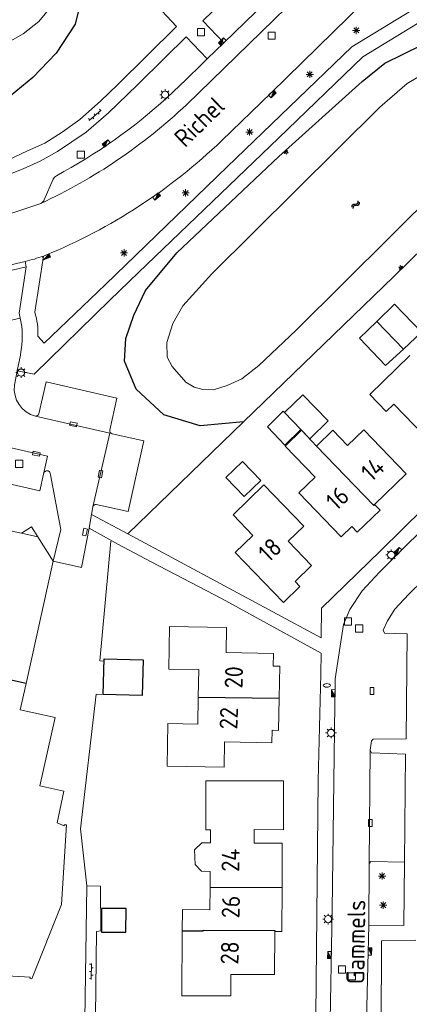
# Model space of a CAD drawing. Extents: x 168769 to 512904, y 516715 to 1559940.
# Tile 173 of 186: x 170344 to 170398, y 519833 to 519970. Entities that reach past the tile are written whole.
import ezdxf

# ---------------------------------------------------------------- set-up
doc = ezdxf.new("R2010")
doc.units = 0
doc.header["$MEASUREMENT"] = 0
doc.linetypes.add('LP', pattern=[14, 9, -5])
doc.layers.get('0').update_dxf_attribs({"linetype": 'CONTINUOUS'})
for name, color, linetype, lineweight in [('B01_HOOFDGEBOUW', 10, 'CONTINUOUS', 0), ('B07_scheidingsmuur', 14, 'CONTINUOUS', 25), ('Q04_wegmarkering', 7, 'CONTINUOUS', 0), ('Q21_LANTAARNPAAL', 7, 'CONTINUOUS', 18), ('Q23_kolk', 7, 'CONTINUOUS', 18), ('Q26_BOOM', 7, 'CONTINUOUS', 18), ('Q28_rioolput', 7, 'CONTINUOUS', 18), ('Q92_BRANDKRAAN', 7, 'CONTINUOUS', 0), ('Q97_TROTTOIRKOLK', 7, 'CONTINUOUS', 0), ('S02_symb_open_verh', 7, 'CONTINUOUS', 13), ('T02_RASTER', 34, 'CONTINUOUS', 0), ('T51_CULTUURSCHEIDING', 3, 'CONTINUOUS', 0), ('V00_kant_verharding', 252, 'CONTINUOUS', 0), ('V11_VERKEERSDREMPEL', 7, 'CONTINUOUS', 0), ('W00_KANT_WATER', 140, 'CONTINUOUS', 0)]:
    doc.layers.add(name, color=color, linetype=linetype, lineweight=lineweight)
for name, color, linetype in [('B14_dakrand_bijgebouw', 30, 'CONTINUOUS'), ('S04_Talud', 7, 'CONTINUOUS'), ('S05_Water', 132, 'CONTINUOUS'), ('T20_TALUD', 34, 'CONTINUOUS'), ('Z02_Huisnummer', 253, 'CONTINUOUS'), ('Z06_STRAATNAAM', 7, 'CONTINUOUS')]:
    doc.layers.add(name, color=color, linetype=linetype)
doc.styles.add('ISOCP', font='isocp.shx', dxfattribs={"height": 1.8})

# ---------------------------------------------------------------- blocks, each defined once
blk = doc.blocks.new('Q21')
at = {"color": 0}
for points in [[(-1.5, 0), (-1, 0)], [(-1.06, 1.06), (-0.71, 0.71)], [(0, 1.5), (0, 1)], [(1.06, 1.06), (0.71, 0.71)], [(1.5, 0), (1, 0)], [(-1.06, -1.06), (-0.71, -0.71)], [(0, -1.5), (0, -1)], [(1.06, -1.06), (0.71, -0.71)]]:
    blk.add_lwpolyline(points, dxfattribs=at)
blk.add_circle((0, 0), 1, dxfattribs=at)
blk = doc.blocks.new('Q26')
at = {"color": 0}
for p, q in [((-1, 0), (1, 0)), ((-0.7, 0.7), (0.7, -0.7)), ((0.7, 0.7), (-0.7, -0.7)), ((0, 1), (0, -1))]:
    blk.add_line(p, q, dxfattribs=at)
blk = doc.blocks.new('Q28')
at = {"color": 0}
blk.add_lwpolyline([(1, 1), (1, -1), (-1, -1), (-1, 1)], close=True, dxfattribs=at)
blk = doc.blocks.new('Q97')
blk.add_hatch(color=256).paths.add_polyline_path([(-1, 1), (-1, 0), (1, 1)])
blk.add_line((1, 1), (-1, 0))
at = {"color": 0}
for points in [[(-1, 0), (-1, 1), (1, 1), (1, 0), (-1, 0)], [(0, 0.8), (0, 1)]]:
    blk.add_lwpolyline(points, dxfattribs=at)
blk = doc.blocks.new('Q23')
at = {"color": 0}
blk.add_lwpolyline([(0.99, -0.5), (-0.99, -0.5), (-0.99, 0.5), (0.99, 0.5), (0.99, -0.5)], dxfattribs=at)
blk = doc.blocks.new('Q92')
at = {"color": 0}
blk.add_ellipse((0, 0), major_axis=(-0.991, 0), ratio=0.499983, start_param=1.570796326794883, end_param=7.853981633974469, dxfattribs=at)
blk = doc.blocks.new('S05')
at = {"color": 0}
for p, q in [((0.08, 0.3), (0.38, 0.59)), ((0.11, -0.19), (0.41, 0.09)), ((0.38, 0.59), (0.68, 0.71)), ((0.41, 0.09), (0.71, 0.21)), ((0.68, 0.71), (1.01, 0.62)), ((0.71, 0.21), (1.02, 0.12)), ((1.01, 0.62), (1.33, 0.37)), ((1.02, 0.12), (1.36, -0.12)), ((1.33, 0.37), (1.66, 0.13)), ((1.66, 0.13), (1.97, 0.04)), ((1.97, 0.04), (2.28, 0.16)), ((2.28, 0.16), (2.58, 0.44)), ((1.36, -0.12), (1.68, -0.37)), ((1.68, -0.37), (2, -0.46)), ((2, -0.46), (2.31, -0.33)), ((2.31, -0.33), (2.61, -0.05))]:
    blk.add_line(p, q, dxfattribs=at)
blk = doc.blocks.new('S026')
for p, q in [((0, 0), (4.4, 0)), ((0.2, 0.5), (0.2, 0)), ((1.2, 0), (1.2, -0.5)), ((2.2, 0.5), (2.2, 0)), ((3.2, 0), (3.2, -0.5)), ((4.2, 0.5), (4.2, 0))]:
    blk.add_line(p, q)
blk = doc.blocks.new('S04')
at = {"color": 0}
for p, q in [((0, 0.5), (0.5, 0.5)), ((0, 0.25), (1, 0.25)), ((0, 0), (0.5, 0)), ((0, -0.25), (1, -0.25)), ((0, -0.5), (0.5, -0.5))]:
    blk.add_line(p, q, dxfattribs=at)

msp = doc.modelspace()

# ---------------------------------------------------------------- linework, layer by layer
at = {"layer": 'B01_HOOFDGEBOUW'}
for points in [[(170392.96, 519917.84), (170398.55, 519923.25)], [(170396.33, 519916.5), (170395.25, 519915.46), (170392.96, 519917.84)], [(170406.55, 519914.98), (170402.02, 519910.61), (170396.33, 519916.5)], [(170385.54, 519910.66), (170387.82, 519912.85), (170389.87, 519910.72), (170392.14, 519912.9), (170398.05, 519906.78)], [(170385.34, 519906.34), (170381.17, 519910.66), (170383.44, 519912.85), (170385.54, 519910.66)], [(170388.97, 519898.02), (170383.06, 519904.15), (170385.34, 519906.34)], [(170398.05, 519906.78), (170393.62, 519902.51), (170394.39, 519901.72), (170391.22, 519898.66), (170390.45, 519899.45), (170388.97, 519898.02)], [(170381.57, 519897.41), (170383.75, 519899.52), (170378.21, 519905.26), (170373.9, 519901.09), (170376.68, 519898.22), (170374.22, 519895.83), (170380.94, 519888.88), (170383.23, 519891.1), (170382.54, 519891.81), (170384.83, 519894.03), (170381.57, 519897.41)], [(170343.12, 519898.81), (170344.4, 519898.52), (170346.69, 519898.01)], [(170345.05, 519877.58), (170348.83, 519894.63), (170346.69, 519898.01)], [(170369.06, 519875.7), (170369.14, 519879.52), (170364.95, 519879.6), (170365.07, 519885.54), (170373, 519885.39), (170372.93, 519881.88), (170379.55, 519881.76), (170379.52, 519880.01), (170380.42, 519879.99)], [(170380.42, 519879.99), (170380.34, 519875.52)], [(170344.24, 519873.92), (170345.05, 519877.58)], [(170380.34, 519875.52), (170380.26, 519871.06), (170379.36, 519871.08), (170379.33, 519869.33), (170372.72, 519869.44), (170372.66, 519865.93), (170364.7, 519866.05), (170364.83, 519872.01), (170368.99, 519871.93), (170369.06, 519875.7)], [(170334.25, 519837.34), (170345.62, 519836.69), (170345.56, 519836.55), (170345.86, 519836.43), (170349.98, 519846.82), (170350.69, 519857.92), (170350.38, 519857.92), (170350.38, 519857.77), (170349.37, 519858.19), (170350.34, 519862.57), (170346.99, 519863.32), (170349.12, 519872.85), (170344.24, 519873.92)], [(170380.75, 519855.33), (170376.86, 519855.34), (170376.86, 519857.23), (170380.94, 519857.22), (170380.94, 519864.04), (170370.09, 519864.04), (170370.09, 519857.22)], [(170370.75, 519857.22), (170370.74, 519855.37), (170369.56, 519855.38), (170368.55, 519854.41), (170368.63, 519852.36), (170369.5, 519851.43)], [(170370.75, 519857.22), (170370.09, 519857.22)], [(170380.73, 519849.17), (170380.75, 519855.33)], [(170369.5, 519851.43), (170370.72, 519851.42)], [(170370.71, 519849.23), (170370.72, 519851.42)], [(170370.71, 519849.23), (170370.69, 519846.08)], [(170379.73, 519843.04), (170380.71, 519843.04), (170380.73, 519849.17)], [(170366.85, 519846.1), (170366.83, 519843.1)], [(170366.85, 519846.1), (170370.69, 519846.08)], [(170366.83, 519843.1), (170366.78, 519834.1)], [(170366.78, 519834.1), (170373.58, 519834.06), (170373.6, 519837.06), (170379.69, 519837.04), (170379.73, 519843.04)]]:
    msp.add_lwpolyline(points, dxfattribs=at)
at = {"layer": 'B07_scheidingsmuur'}
for points in [[(170397.66, 519924.17), (170393.94, 519928.01)], [(170385.54, 519910.66), (170393.51, 519902.4)], [(170393.51, 519902.4), (170393.62, 519902.51)], [(170345.05, 519877.58), (170331.42, 519880.6), (170335.21, 519897.68)], [(170369.06, 519875.7), (170380.34, 519875.52)], [(170370.71, 519849.23), (170380.73, 519849.17)], [(170369.73, 519843.08), (170366.83, 519843.1)], [(170369.73, 519843.08), (170369.73, 519843.23), (170379.73, 519843.19), (170379.73, 519843.04)]]:
    msp.add_lwpolyline(points, dxfattribs=at)
at = {"layer": 'B14_dakrand_bijgebouw'}
for points in [[(170393.94, 519928.01), (170396.43, 519930.42), (170400.19, 519926.52), (170397.66, 519924.17)], [(170397.66, 519924.17), (170395.17, 519921.87), (170391.53, 519925.69), (170393.94, 519928.01)], [(170381.08, 519915.35), (170383.63, 519917.79), (170387.14, 519914.15), (170384.63, 519911.65), (170383.35, 519912.98)], [(170383.35, 519912.98), (170381.13, 519910.8), (170378.7, 519913.33), (170380.89, 519915.53), (170381.08, 519915.35)], [(170383.35, 519912.98), (170381.08, 519915.35)], [(170372.89, 519906.28), (170375.45, 519903.61), (170377.78, 519905.85), (170375.22, 519908.52), (170372.89, 519906.28)], [(170355.93, 519881.04), (170361.4, 519880.88), (170361.25, 519875.89), (170355.78, 519876.05), (170355.93, 519881.04)], [(170358.99, 519846.24), (170355.57, 519846.25), (170355.56, 519842.94), (170358.98, 519842.93), (170358.99, 519846.24)]]:
    msp.add_lwpolyline(points, dxfattribs=at)
at = {"layer": 'Q04_wegmarkering'}
for points in [[(170367.41, 519958.19), (170442.35, 520031.14)], [(170346.36, 519914.83), (170356.71, 519912.46)], [(170329.8, 519913.44), (170348.06, 519909.26)], [(170354.37, 519902.19), (170356.71, 519912.46)], [(170347.49, 519906.74), (170348.06, 519909.26)], [(170392.86, 519852.53), (170393.02, 519868.3)]]:
    msp.add_lwpolyline(points, dxfattribs=at)
msp.add_lwpolyline([(170367.41, 519958.19, -0.080458), (170347.1, 519944.46, -0.09334)], format="xyb", dxfattribs=at)
at = {"layer": 'T02_RASTER'}
for points in [[(170356.88, 519897.42), (170355.35, 519880.73), (170355.92, 519880.71)], [(170354.81, 519876.08), (170352.66, 519857.34), (170353.54, 519849.38)]]:
    msp.add_lwpolyline(points, dxfattribs=at)
at = {"layer": 'T02_RASTER', "linetype": 'LP'}
msp.add_lwpolyline([(170354.81, 519876.08), (170355.78, 519876.05)], dxfattribs=at)
at = {"layer": 'T20_TALUD'}
for points in [[(170353.8, 519977.2), (170351.92, 519969.41), (170349.24, 519965.4), (170345.98, 519962.01), (170342.04, 519958.74)], [(170375.35, 519914.02), (170369.33, 519913.46), (170364.26, 519915.02), (170360.39, 519918.58), (170358.78, 519922.46), (170358.96, 519925.66), (170360.1, 519928.89), (170361.71, 519932.31), (170366.07, 519937.58), (170380.27, 519950.97), (170391.9, 519961.43), (170395.05, 519963.97), (170400.25, 519966.56), (170418.89, 519975), (170421.64, 519974.7), (170423.93, 519973.09)]]:
    msp.add_lwpolyline(points, dxfattribs=at)
at = {"layer": 'T51_CULTUURSCHEIDING'}
for points in [[(170375.35, 519914.02), (170396.27, 519934.22), (170422.07, 519959.46), (170422.65, 519958.85)], [(170375.35, 519914.02), (170359.23, 519898.45)]]:
    msp.add_lwpolyline(points, dxfattribs=at)
at = {"layer": 'V00_kant_verharding'}
for points in [[(170438.06, 520030.53), (170436.33, 520028.85), (170417.15, 520010.19), (170399.86, 519993.37), (170391.68, 519985.39), (170385.87, 519979.7), (170372.61, 519966.84)], [(170388.81, 519988.37), (170369.68, 519969.89), (170372.61, 519966.84)], [(170418.29, 519987.55), (170417.76, 519988.08), (170410.23, 519989.09), (170409.68, 519989.6), (170407.34, 519987.3), (170400.02, 519980.17), (170399.3, 519979.48), (170392.17, 519972.52), (170379.22, 519959.87), (170372.3, 519953.17)], [(170347.58, 519924.99), (170356.15, 519933.15), (170373.08, 519949.55), (170390.45, 519966.25), (170401.97, 519973.32), (170413.66, 519980.42), (170419.97, 519985.86)], [(170386.19, 519883.96), (170386.25, 519888.07), (170394.5, 519896.13), (170406.44, 519907.86), (170425.54, 519926.36), (170442.46, 519942.85), (170448.75, 519948.92), (170448.75, 519953.13), (170441.63, 519960.56), (170435.24, 519967.17), (170420, 519982.92), (170414.84, 519978.85), (170392.01, 519964.86), (170380.22, 519953.56), (170360.71, 519934.82), (170356.72, 519930.97)], [(170357.82, 519960.99), (170366.02, 519969.12), (170362.62, 519972.71), (170362.36, 519972.46), (170359.91, 519974.87), (170363.24, 519978.24), (170365.71, 519975.83), (170364.86, 519974.98), (170368.34, 519971.35), (170370.9, 519973.74)], [(170370.3, 519964.58), (170367.36, 519967.67), (170364.38, 519964.75)], [(170372.61, 519966.84), (170370.3, 519964.58)], [(170364.38, 519964.75), (170360.54, 519960.93), (170356.55, 519957.05), (170353.43, 519954.36), (170349.44, 519951.68), (170347.04, 519950.36), (170344.63, 519949.25), (170341.6, 519948.05), (170342.92, 519943.07)], [(170370.3, 519964.58), (170369.56, 519963.86), (170367.35, 519961.72), (170364.67, 519959.17)], [(170300.92, 519953.33), (170306.11, 519951.34), (170329.54, 519948.79), (170333.53, 519948.51), (170335.98, 519948.64), (170339.18, 519949.33), (170342.42, 519950.45), (170345.27, 519951.76), (170347.66, 519952.84), (170350.08, 519954.4), (170352.54, 519956.16), (170355.43, 519958.69), (170357.82, 519960.99)], [(170348.83, 519947.82), (170347.6, 519944.97)], [(170449.51, 519946.76), (170439.27, 519936.77), (170426.69, 519924.57), (170411.1, 519909.46), (170398.14, 519896.88), (170394.3, 519893.1), (170391.89, 519890.51), (170390.17, 519887.89), (170389.3, 519885.8), (170388.16, 519878.23), (170387.7, 519846.04)], [(170347.1, 519944.46), (170342.92, 519943.07)], [(170344.92, 519936.37), (170345.08, 519935.61), (170344.09, 519929.19), (170344.23, 519928.49), (170344.48, 519927.3)], [(170347.49, 519937.11), (170346.28, 519929.29)], [(170347.8, 519937.24), (170347.49, 519937.11)], [(170356.72, 519930.97), (170346.18, 519920.65), (170343.83, 519921.14)], [(170346.7, 519925.95), (170347.58, 519924.99)], [(170344.26, 519923.34), (170343.83, 519921.14)], [(170431.67, 519922.54), (170398.39, 519890.05)], [(170354.2, 519901.14), (170353.85, 519899.23)], [(170354.2, 519901.14), (170359.23, 519898.45), (170386.19, 519883.96)], [(170344.4, 519898.52), (170345.8, 519899.41), (170346.69, 519898.01)], [(170353.85, 519899.23), (170352.79, 519893.74), (170348.85, 519894.63)], [(170353.85, 519899.23), (170357.85, 519897), (170362.51, 519894.53)], [(170362.51, 519894.53), (170372.37, 519889.36)], [(170398.39, 519890.05), (170396.46, 519887.92), (170395.43, 519886.3), (170394.83, 519885), (170395.02, 519884.6), (170398.18, 519884.52), (170398.03, 519869.9), (170393.44, 519869.83), (170393.18, 519869.62), (170393.02, 519868.3), (170393.21, 519867.91), (170397.96, 519867.74), (170397.81, 519852.69), (170393.11, 519852.81), (170392.86, 519852.53), (170392.81, 519843.92)], [(170372.37, 519889.36), (170386.18, 519881.8), (170386.12, 519878.94), (170385.77, 519864.06)], [(170385.77, 519864.06), (170385.43, 519831.33), (170385.42, 519830.91)], [(170397.81, 519852.69), (170397.69, 519843.86), (170392.81, 519843.92)], [(170354.69, 519827.31), (170354.88, 519843.05), (170355.46, 519843.13), (170355.45, 519849.35), (170353.54, 519849.38), (170353.27, 519830.8), (170352.39, 519830.81), (170352.36, 519828.47), (170345.37, 519829.34), (170345.41, 519831.02), (170344.05, 519831.06), (170343.98, 519829.59), (170337.66, 519830.98)], [(170387.38, 519828.15), (170387.7, 519846.04)], [(170387.17, 519817.47), (170387.05, 519812.63), (170378.67, 519812.72), (170378.61, 519803.11), (170398.2, 519802.82), (170398.31, 519812.43), (170392.08, 519812.52), (170392.18, 519817.42), (170392.81, 519843.92)], [(170399.36, 519841.83), (170394.61, 519841.76), (170394.56, 519829.53), (170407.09, 519829.37), (170407.19, 519829.37), (170420.71, 519829.31), (170442.95, 519832.63), (170444.83, 519832.95)]]:
    msp.add_lwpolyline(points, dxfattribs=at)
for points in [[(170364.67, 519959.17, -0.062487), (170349.28, 519948.32)], [(170372.3, 519953.17, -0.09334), (170347.8, 519937.24)], [(170349.28, 519948.32, 0.158831), (170348.83, 519947.82)], [(170347.6, 519944.97, -0.18745), (170347.1, 519944.46)], [(170347.49, 519937.11, -0.021054), (170344.92, 519936.37)], [(170346.28, 519929.29, -0.084849), (170346.7, 519925.95)], [(170344.48, 519927.3, -0.072623), (170344.26, 519923.34)], [(170343.83, 519921.14), (170343.44, 519919.15, 0.379577), (170346.36, 519914.83, 0.34518), (170346.85, 519915.16), (170347.86, 519919.59), (170357.73, 519917.33), (170356.74, 519912.88, 0.393291), (170357.06, 519912.38), (170361.46, 519911.37), (170359.3, 519901.52), (170354.83, 519902.5, 0.426934), (170354.37, 519902.19), (170354.2, 519901.14)], [(170347.49, 519906.74), (170346.96, 519904.44), (170329.29, 519908.46), (170330.24, 519912.74, 0.395923), (170329.8, 519913.44), (170326.82, 519914.09, 0.366567), (170326.13, 519913.66), (170325.15, 519909.38)], [(170347.49, 519906.74, -0.670431), (170348.39, 519907.03), (170348.45, 519906.64), (170349.88, 519899.02), (170348.85, 519894.63)]]:
    msp.add_lwpolyline(points, format="xyb", dxfattribs=at)
at = {"layer": 'V11_VERKEERSDREMPEL'}
for points in [[(170344.92, 519936.37, -0.028949), (170335.43, 519934.61)], [(170345.08, 519935.61, -0.023025), (170335.52, 519933.85)]]:
    msp.add_lwpolyline(points, format="xyb", dxfattribs=at)
msp.add_lwpolyline([(170344.23, 519928.49), (170339.35, 519927.36)], dxfattribs=at)
at = {"layer": 'W00_KANT_WATER'}
for points in [[(170340.09, 519965.5), (170344.63, 519968.06), (170346.85, 519969.79), (170348.58, 519971.92)], [(170418.92, 519971.53), (170415.92, 519969.46), (170412.43, 519967.4), (170399.64, 519962.04), (170398.16, 519961.15), (170394.35, 519957.84), (170370.97, 519934.64), (170366.9, 519930.21), (170365.53, 519927.74), (170364.66, 519925.06), (170364.71, 519923.04), (170365.44, 519921.76), (170367.32, 519919.54), (170368.48, 519918.84), (170369.69, 519918.55), (170371.16, 519918.48)], [(170371.16, 519918.48), (170373.07, 519919.09), (170375.11, 519920.02), (170377.51, 519921.86), (170382.7, 519926.79), (170422.39, 519966.18), (170422.81, 519967.6), (170422.23, 519970.09)]]:
    msp.add_lwpolyline(points, dxfattribs=at)

# ---------------------------------------------------------------- block references
at = {"layer": 'Q21_LANTAARNPAAL', "xscale": 0.5, "yscale": 0.5}
for p in [(170364.43, 519959.6), (170344.36, 519920.89), (170395.95, 519895.49), (170387.56, 519870.7), (170387.15, 519844.77)]:
    msp.add_blockref('Q21', p, dxfattribs=at)
at = {"layer": 'Q23_kolk'}
for p, xscale, yscale, rotation in [((170351.66, 519913.7), 0.4999999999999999, 0.4999999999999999, 347.3217172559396), ((170346.48, 519909.59), 0.4999999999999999, 0.4999999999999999, 347.3217172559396), ((170355.43, 519906.78), 0.5, 0.5, 78.06474019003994), ((170353.26, 519898.67), 0.5, 0.5, 78.06474019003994), ((170393.26, 519876.53), 0.4999999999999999, 0.4999999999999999, 270.3015539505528), ((170393.04, 519858.16), 0.5, 0.5, 270)]:
    msp.add_blockref('Q23', p, dxfattribs=dict(at, xscale=xscale, yscale=yscale, rotation=rotation))
at = {"layer": 'Q26_BOOM', "xscale": 0.5, "yscale": 0.5}
for p in [(170391.07, 519968.55), (170384.6, 519962.43), (170376.21, 519954.4), (170367.3, 519945.92), (170358.71, 519937.56), (170394.68, 519850.77), (170394.84, 519846.71)]:
    msp.add_blockref('Q26', p, dxfattribs=at)
at = {"layer": 'Q28_rioolput', "xscale": 0.5, "yscale": 0.5}
for p in [(170369.44, 519968.31), (170379.29, 519967.83), (170352.69, 519951.25), (170344.1, 519908.19), (170389.93, 519886.23), (170391.48, 519885.25), (170389.09, 519837.74), (170390.45, 519836.8)]:
    msp.add_blockref('Q28', p, dxfattribs=at)
at = {"layer": 'Q92_BRANDKRAAN', "xscale": 0.5, "yscale": 0.5}
msp.add_blockref('Q92', (170386.98, 519877.32), dxfattribs=at)
at = {"layer": 'Q97_TROTTOIRKOLK'}
for p, xscale, yscale, rotation in [((170372.58, 519966.81), 0.5, 0.5, 44.10862415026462), ((170379.22, 519959.87), 0.4999999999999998, 0.4999999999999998, 224.2706730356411), ((170356.37, 519952.61), 0.5, 0.5, 38.33752289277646), ((170363.09, 519945.62), 0.5, 0.5, 219.3579569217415), ((170347.8, 519937.24), 0.5000000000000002, 0.5000000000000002, 200.5560452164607), ((170397.07, 519895.83), 0.5, 0.5, 44.54310554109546), ((170388.13, 519876.22), 0.4999999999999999, 0.4999999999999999, 89.1384742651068), ((170387.59, 519839.76), 0.4999999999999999, 0.4999999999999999, 89.00926948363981), ((170392.73, 519840.26), 0.4999999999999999, 0.4999999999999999, 268.7939512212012)]:
    msp.add_blockref('Q97', p, dxfattribs=dict(at, xscale=xscale, yscale=yscale, rotation=rotation))
at = {"layer": 'S02_symb_open_verh', "xscale": 0.5, "yscale": 0.5}
for p, rotation in [((170353.87, 519956.02), 41.01702463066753), ((170354.15, 519836.37), 89.67420397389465)]:
    msp.add_blockref('S026', p, dxfattribs=dict(at, rotation=rotation))
at = {"layer": 'S04_Talud', "xscale": 0.4999999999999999, "yscale": 0.4999999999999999, "rotation": 312.9190527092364}
msp.add_blockref('S04', (170381.14, 519951.76), dxfattribs=at)
at = {"layer": 'S04_Talud', "xscale": 0.5000000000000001, "yscale": 0.5000000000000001, "zscale": 4.295023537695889, "rotation": 134.3721642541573}
msp.add_blockref('S04', (170397.44, 519935.37), dxfattribs=at)
at = {"layer": 'S05_Water', "xscale": 0.5, "yscale": 0.5, "rotation": 42.78494668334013}
msp.add_blockref('S05', (170390.56, 519943.78), dxfattribs=at)

# ---------------------------------------------------------------- texts
at = {"layer": 'Z02_Huisnummer', "style": 'ISOCP'}
for s, rotation, p in [('14', 43, (170393.2, 519905.55)), ('16', 43, (170388.3, 519901.52)), ('18', 43.4756, (170378.87, 519894.32)), ('20', 88, (170375.21, 519876.87)), ('22', 88, (170374.5, 519871.16)), ('24', 88, (170374.76, 519851.32)), ('26', 88, (170374.79, 519844.85)), ('28', 88, (170374.64, 519838.41))]:
    msp.add_text(s, height=2.5, rotation=rotation, dxfattribs=at).set_placement(p)
at = {"layer": 'Z06_STRAATNAAM', "style": 'ISOCP'}
for s, rotation, p in [('Richel', 44.5918, (170367.23, 519952.12)), ('Gammels', 89.1384, (170392.19, 519835.69))]:
    msp.add_text(s, height=2.5, rotation=rotation, dxfattribs=at).set_placement(p)

doc.saveas('drawing.dxf')
